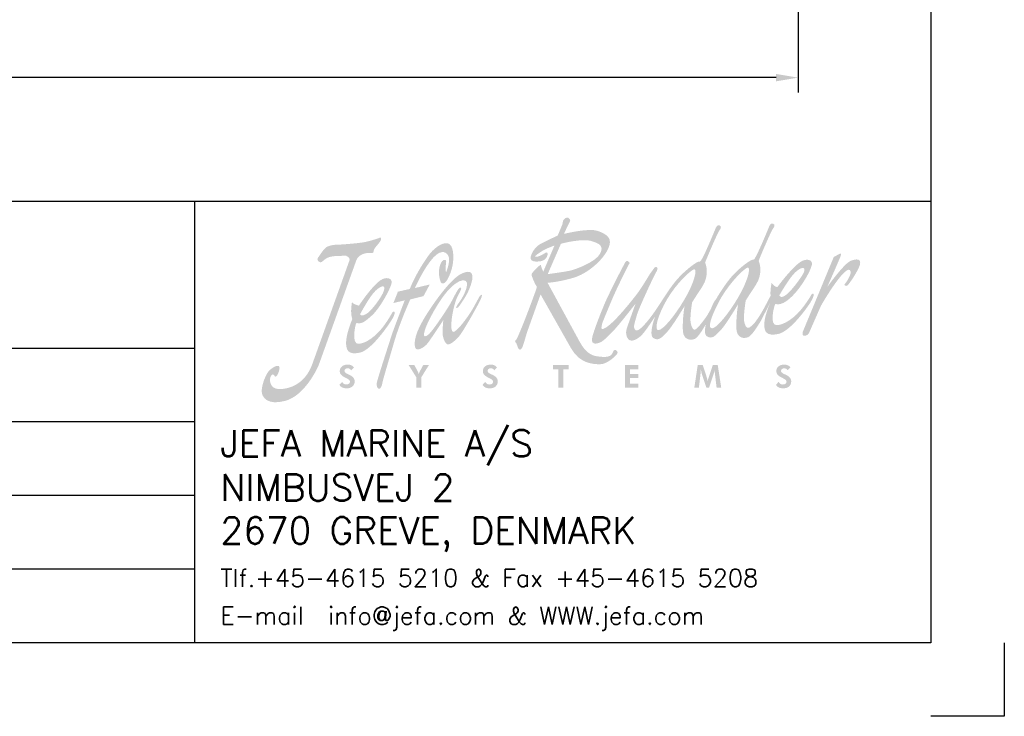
# Model space of a CAD drawing. Extents: x -2710 to 404, y -788 to 1362.
# Tile 3 of 5: x -279 to 390, y -788 to -315. Entities that reach past the tile are written whole.
import ezdxf

# ---------------------------------------------------------------- set-up
doc = ezdxf.new("R2010")
doc.units = 0
doc.header["$LTSCALE"] = 1.5
doc.header["$PDMODE"] = 2
doc.header["$PDSIZE"] = 5
doc.layers.get('0').update_dxf_attribs({"linetype": 'CONTINUOUS'})
doc.layers.get('DEFPOINTS').update_dxf_attribs({"linetype": 'CONTINUOUS'})
doc.layers.add('DIMS', color=7, linetype='CONTINUOUS', lineweight=15)
doc.layers.add('RAMME', color=7, linetype='CONTINUOUS')
doc.styles.add('ROMANS', font='romans')
doc.dimstyles.new('Text 20', dxfattribs={"dimtxt": 20, "dimasz": 15, "dimexe": 10, "dimexo": 0, "dimgap": 0, "dimtad": 0, "dimdsep": 46, "dimtxsty": 'ROMANS', "dimcen": 10, "dimazin": 2, "dimtfac": 0.65, "dimtofl": 0, "dimtmove": 0, "dimatfit": 0, "dimfxl": 0, "dimtolj": 1, "dimarcsym": 0})

# ---------------------------------------------------------------- blocks, each defined once
blk = doc.blocks.new('jefa rudder logo')
at = {"linetype": 'Continuous', "lineweight": 0}
h = blk.add_hatch(color=182, dxfattribs=at)
edge = h.paths.add_edge_path(flags=16)
edge.add_spline(control_points=[(28.946, 61.153), (29.136, 61.166), (28.946, 60.378), (28.384, 59.431), (28.384, 59.431), (27.823, 58.483), (27.165, 57.709), (26.919, 57.709), (26.919, 57.709), (26.675, 57.709), (26.858, 58.522), (27.417, 59.469), (27.417, 59.469), (27.978, 60.416), (28.791, 61.14), (28.946, 61.153)], knot_values=[0, 0, 0, 0, 0.25, 0.25, 0.25, 0.25, 0.5, 0.5, 0.5, 0.5, 0.75, 0.75, 0.75, 0.75, 1, 1, 1, 1], degree=3, periodic=0)
edge = h.paths.add_edge_path(flags=16)
edge.add_spline(control_points=[(29.952, 57.81), (30.196, 57.81), (30.853, 58.583), (31.415, 59.53), (31.415, 59.53), (31.976, 60.48), (32.167, 61.265), (31.976, 61.252), (31.976, 61.252), (31.821, 61.242), (31.034, 60.498), (30.472, 59.55), (30.472, 59.55), (30.323, 59.296), (29.533, 57.81), (29.952, 57.81)], knot_values=[0, 0, 0, 0, 0.25, 0.25, 0.25, 0.25, 0.5, 0.5, 0.5, 0.5, 0.75, 0.75, 0.75, 0.75, 1, 1, 1, 1], degree=3, periodic=0)
edge = h.paths.add_edge_path()
edge.add_spline(control_points=[(30.173, 59.439), (30.188, 59.472), (30.213, 59.515), (30.241, 59.563), (30.241, 59.563), (30.254, 59.588), (30.262, 59.604), (30.262, 59.604), (30.262, 59.604), (30.262, 59.604), (30.264, 59.604), (30.264, 59.604), (30.264, 59.604), (30.467, 59.947), (30.881, 60.561), (31.186, 60.876), (31.186, 60.876), (31.549, 61.255), (32.212, 61.78), (32.296, 61.689), (32.296, 61.689), (32.38, 61.595), (33.18, 63.561), (33.18, 63.561), (33.18, 63.561), (33.18, 63.561), (33.264, 63.812), (33.404, 63.746), (33.404, 63.746), (33.543, 63.68), (33.49, 63.569), (33.386, 63.429), (33.386, 63.429), (33.284, 63.292), (32.578, 61.638), (32.593, 61.623), (32.593, 61.623), (32.609, 61.608), (32.893, 60.96), (32.418, 60.244), (32.418, 60.244), (31.943, 59.527), (31.859, 59.378), (31.859, 59.378), (31.859, 59.378), (31.859, 59.378), (31.722, 58.514), (31.77, 58.227), (31.77, 58.227), (31.816, 57.955), (31.913, 57.78), (32.055, 57.849), (32.055, 57.849), (32.484, 58.059), (33.035, 59.223), (33.266, 59.654), (33.266, 59.654), (33.244, 59.898), (33.279, 60.124), (33.325, 60.389), (33.325, 60.389), (33.409, 60.272), (33.48, 60.185), (33.647, 60.14), (33.647, 60.14), (33.983, 60.607), (34.623, 61.364), (34.968, 61.58), (34.968, 61.58), (35.311, 61.793), (35.664, 61.704), (35.603, 61.41), (35.603, 61.41), (35.491, 60.848), (34.303, 58.946), (33.533, 59.19), (33.533, 59.19), (33.454, 59.047), (33.193, 57.983), (33.609, 57.991), (33.609, 57.991), (34.023, 57.996), (34.646, 58.39), (35.141, 59.058), (35.141, 59.058), (35.636, 59.728), (35.555, 59.766), (35.662, 59.774), (35.662, 59.774), (35.768, 59.779), (35.697, 59.568), (35.524, 59.281), (35.524, 59.281), (35.354, 59.002), (34.366, 57.602), (33.67, 57.485), (33.67, 57.485), (33.005, 57.358), (32.921, 57.655), (32.911, 57.986), (32.911, 57.986), (32.903, 58.288), (33.025, 58.743), (33.244, 59.263), (33.244, 59.263), (33.244, 59.263), (32.756, 58.306), (32.756, 58.306), (32.756, 58.306), (32.756, 58.306), (32.25, 57.401), (31.999, 57.31), (31.999, 57.31), (31.745, 57.216), (31.471, 57.272), (31.364, 57.589), (31.364, 57.589), (31.26, 57.904), (31.405, 59.256), (31.458, 59.22), (31.458, 59.22), (31.458, 59.22), (30.711, 57.97), (30.432, 57.691), (30.432, 57.691), (30.152, 57.412), (29.969, 57.16), (29.66, 57.366), (29.66, 57.366), (29.527, 57.452), (29.535, 57.724), (29.606, 58.047), (29.606, 58.047), (29.456, 57.782), (29.152, 57.277), (28.966, 57.208), (28.966, 57.208), (28.715, 57.117), (28.438, 57.173), (28.334, 57.488), (28.334, 57.488), (28.23, 57.803), (28.372, 59.154), (28.428, 59.118), (28.428, 59.118), (28.428, 59.118), (27.681, 57.871), (27.402, 57.592), (27.402, 57.592), (27.122, 57.313), (26.939, 57.061), (26.629, 57.264), (26.629, 57.264), (26.426, 57.396), (26.551, 57.965), (26.728, 58.476), (26.728, 58.476), (26.518, 58.151), (26.104, 57.531), (25.913, 57.368), (25.913, 57.368), (25.651, 57.147), (25.458, 57.089), (25.321, 57.13), (25.321, 57.13), (25.161, 57.175), (25.029, 57.483), (25.121, 57.772), (25.121, 57.772), (25.212, 58.064), (25.624, 59.207), (25.624, 59.207), (25.624, 59.207), (25.624, 59.207), (24.729, 58.052), (24.417, 57.721), (24.417, 57.721), (24.107, 57.389), (23.815, 57.109), (23.655, 57.028), (23.655, 57.028), (23.495, 56.947), (23.101, 56.838), (23.162, 57.229), (23.162, 57.229), (23.223, 57.62), (23.713, 58.824), (23.906, 59.276), (23.906, 59.276), (24.1, 59.731), (24.834, 61.173), (24.94, 61.359), (24.94, 61.359), (25.029, 61.519), (25.113, 61.793), (25.291, 61.514), (25.291, 61.514), (25.291, 61.514), (24.628, 60.241), (24.267, 59.378), (24.267, 59.378), (23.906, 58.514), (23.754, 58.163), (23.724, 58.021), (23.724, 58.021), (23.696, 57.882), (23.665, 57.752), (23.764, 57.772), (23.764, 57.772), (24.239, 57.866), (25.448, 59.421), (25.773, 59.845), (25.773, 59.845), (26.055, 60.239), (26.421, 60.876), (26.477, 60.945), (26.477, 60.945), (26.607, 61.105), (26.726, 61.356), (26.827, 61.275), (26.827, 61.275), (26.927, 61.196), (26.838, 61.074), (26.746, 60.914), (26.746, 60.914), (26.657, 60.754), (25.809, 58.961), (25.692, 58.534), (25.692, 58.534), (25.583, 58.133), (25.512, 57.963), (25.552, 57.831), (25.552, 57.831), (25.593, 57.701), (25.682, 57.561), (26.035, 57.922), (26.035, 57.922), (26.883, 58.793), (27.335, 59.926), (28.156, 60.777), (28.156, 60.777), (28.519, 61.153), (29.182, 61.679), (29.266, 61.587), (29.266, 61.587), (29.35, 61.496), (30.15, 63.459), (30.15, 63.459), (30.15, 63.459), (30.15, 63.459), (30.234, 63.711), (30.373, 63.647), (30.373, 63.647), (30.513, 63.581), (30.457, 63.47), (30.356, 63.33), (30.356, 63.33), (30.251, 63.19), (29.548, 61.537), (29.563, 61.521), (29.563, 61.521), (29.578, 61.506), (29.863, 60.861), (29.385, 60.145), (29.385, 60.145), (28.91, 59.426), (28.826, 59.276), (28.826, 59.276), (28.826, 59.276), (28.826, 59.276), (28.687, 58.407), (28.745, 58.123), (28.745, 58.123), (28.801, 57.843), (28.892, 57.683), (29.022, 57.749), (29.022, 57.749), (29.154, 57.815), (29.591, 58.392), (29.713, 58.598), (29.713, 58.598), (29.748, 58.659), (29.812, 58.773), (29.886, 58.905), (29.886, 58.905), (30.015, 59.225), (30.145, 59.461), (30.173, 59.439)], knot_values=[0, 0, 0, 0, 0.013889, 0.013889, 0.013889, 0.013889, 0.027778, 0.027778, 0.027778, 0.027778, 0.041667, 0.041667, 0.041667, 0.041667, 0.055556, 0.055556, 0.055556, 0.055556, 0.069444, 0.069444, 0.069444, 0.069444, 0.083333, 0.083333, 0.083333, 0.083333, 0.097222, 0.097222, 0.097222, 0.097222, 0.111111, 0.111111, 0.111111, 0.111111, 0.125, 0.125, 0.125, 0.125, 0.138889, 0.138889, 0.138889, 0.138889, 0.152778, 0.152778, 0.152778, 0.152778, 0.166667, 0.166667, 0.166667, 0.166667, 0.180556, 0.180556, 0.180556, 0.180556, 0.194444, 0.194444, 0.194444, 0.194444, 0.208333, 0.208333, 0.208333, 0.208333, 0.222222, 0.222222, 0.222222, 0.222222, 0.236111, 0.236111, 0.236111, 0.236111, 0.25, 0.25, 0.25, 0.25, 0.263889, 0.263889, 0.263889, 0.263889, 0.277778, 0.277778, 0.277778, 0.277778, 0.291667, 0.291667, 0.291667, 0.291667, 0.305556, 0.305556, 0.305556, 0.305556, 0.319444, 0.319444, 0.319444, 0.319444, 0.333333, 0.333333, 0.333333, 0.333333, 0.347222, 0.347222, 0.347222, 0.347222, 0.361111, 0.361111, 0.361111, 0.361111, 0.375, 0.375, 0.375, 0.375, 0.388889, 0.388889, 0.388889, 0.388889, 0.402778, 0.402778, 0.402778, 0.402778, 0.416667, 0.416667, 0.416667, 0.416667, 0.430556, 0.430556, 0.430556, 0.430556, 0.444444, 0.444444, 0.444444, 0.444444, 0.458333, 0.458333, 0.458333, 0.458333, 0.472222, 0.472222, 0.472222, 0.472222, 0.486111, 0.486111, 0.486111, 0.486111, 0.5, 0.5, 0.5, 0.5, 0.513889, 0.513889, 0.513889, 0.513889, 0.527778, 0.527778, 0.527778, 0.527778, 0.541667, 0.541667, 0.541667, 0.541667, 0.555556, 0.555556, 0.555556, 0.555556, 0.569444, 0.569444, 0.569444, 0.569444, 0.583333, 0.583333, 0.583333, 0.583333, 0.597222, 0.597222, 0.597222, 0.597222, 0.611111, 0.611111, 0.611111, 0.611111, 0.625, 0.625, 0.625, 0.625, 0.638889, 0.638889, 0.638889, 0.638889, 0.652778, 0.652778, 0.652778, 0.652778, 0.666667, 0.666667, 0.666667, 0.666667, 0.680556, 0.680556, 0.680556, 0.680556, 0.694444, 0.694444, 0.694444, 0.694444, 0.708333, 0.708333, 0.708333, 0.708333, 0.722222, 0.722222, 0.722222, 0.722222, 0.736111, 0.736111, 0.736111, 0.736111, 0.75, 0.75, 0.75, 0.75, 0.763889, 0.763889, 0.763889, 0.763889, 0.777778, 0.777778, 0.777778, 0.777778, 0.791667, 0.791667, 0.791667, 0.791667, 0.805556, 0.805556, 0.805556, 0.805556, 0.819444, 0.819444, 0.819444, 0.819444, 0.833333, 0.833333, 0.833333, 0.833333, 0.847222, 0.847222, 0.847222, 0.847222, 0.861111, 0.861111, 0.861111, 0.861111, 0.875, 0.875, 0.875, 0.875, 0.888889, 0.888889, 0.888889, 0.888889, 0.902778, 0.902778, 0.902778, 0.902778, 0.916667, 0.916667, 0.916667, 0.916667, 0.930556, 0.930556, 0.930556, 0.930556, 0.944444, 0.944444, 0.944444, 0.944444, 0.958333, 0.958333, 0.958333, 0.958333, 0.972222, 0.972222, 0.972222, 0.972222, 0.986111, 0.986111, 0.986111, 0.986111, 1, 1, 1, 1], degree=3, periodic=0)
edge = h.paths.add_edge_path(flags=16)
edge.add_spline(control_points=[(33.762, 59.68), (33.762, 59.68), (34.341, 60.698), (34.681, 60.998), (34.681, 60.998), (35.022, 61.295), (35.265, 61.331), (35.159, 60.998), (35.159, 60.998), (35.103, 60.825), (33.983, 59.182), (33.762, 59.68)], knot_values=[0, 0, 0, 0, 0.333333, 0.333333, 0.333333, 0.333333, 0.666667, 0.666667, 0.666667, 0.666667, 1, 1, 1, 1], degree=3, periodic=0)
edge = h.paths.add_edge_path()
edge.add_spline(control_points=[(21.222, 63.066), (21.222, 63.066), (21.486, 63.701), (21.486, 63.701), (21.486, 63.701), (21.486, 63.701), (21.501, 63.853), (21.544, 63.937), (21.544, 63.937), (21.587, 64.021), (21.74, 64.115), (21.798, 64.082), (21.798, 64.082), (21.857, 64.046), (21.984, 63.962), (21.9, 63.828), (21.9, 63.828), (21.816, 63.693), (21.577, 63.16), (21.577, 63.16), (21.577, 63.16), (21.577, 63.16), (22.982, 63.513), (23.49, 63.327), (23.49, 63.327), (23.998, 63.142), (24.371, 62.921), (24.067, 62.296), (24.067, 62.296), (23.762, 61.669), (22.931, 60.907), (22.078, 60.663), (22.078, 60.663), (21.222, 60.416), (20.648, 60.391), (20.648, 60.391), (20.648, 60.391), (20.648, 60.391), (22.459, 57.059), (22.459, 57.059), (22.459, 57.059), (22.865, 56.309), (23.259, 56.251), (23.51, 56.22), (23.51, 56.22), (23.785, 56.187), (24.107, 56.154), (24.262, 56.319), (24.262, 56.319), (24.361, 56.426), (24.364, 56.581), (24.448, 56.591), (24.448, 56.591), (24.531, 56.599), (24.684, 56.472), (24.575, 56.345), (24.575, 56.345), (24.465, 56.218), (24.016, 55.778), (23.627, 55.778), (23.627, 55.778), (23.236, 55.778), (22.469, 55.809), (21.984, 56.667), (21.984, 56.667), (21.984, 56.667), (20.251, 59.731), (20.251, 59.731), (20.251, 59.731), (20.251, 59.731), (19.479, 57.572), (19.479, 57.572), (19.479, 57.572), (19.479, 57.572), (19.319, 57.013), (19.258, 56.835), (19.258, 56.835), (19.2, 56.657), (19.116, 56.573), (19.04, 56.617), (19.04, 56.617), (18.964, 56.657), (18.92, 56.911), (18.87, 56.972), (18.87, 56.972), (18.819, 57.031), (18.766, 57.13), (18.862, 57.158), (18.862, 57.158), (18.959, 57.186), (20.076, 60.14), (20.041, 60.168), (20.041, 60.168), (19.98, 60.213), (19.7, 60.836), (19.741, 60.891), (19.741, 60.891), (19.893, 61.095), (20.061, 61.278), (20.259, 61.415), (20.259, 61.415), (20.295, 61.283), (20.343, 61.151), (20.401, 61.018), (20.401, 61.018), (20.401, 61.018), (21.036, 62.499), (21.036, 62.499), (21.036, 62.499), (21.036, 62.499), (20.521, 62.311), (20.361, 62.202), (20.361, 62.202), (20.198, 62.093), (19.929, 61.93), (19.944, 61.879), (19.944, 61.879), (19.962, 61.829), (20.208, 61.897), (20.35, 61.981), (20.35, 61.981), (20.495, 62.067), (20.63, 62.177), (20.648, 62.057), (20.648, 62.057), (20.663, 61.94), (20.579, 61.661), (20.249, 61.61), (20.249, 61.61), (19.919, 61.559), (19.733, 61.6), (19.69, 61.745), (19.69, 61.745), (19.649, 61.89), (19.853, 62.372), (20.223, 62.575), (20.223, 62.575), (20.597, 62.779), (21.222, 63.066), (21.222, 63.066)], knot_values=[0, 0, 0, 0, 0.028571, 0.028571, 0.028571, 0.028571, 0.057143, 0.057143, 0.057143, 0.057143, 0.085714, 0.085714, 0.085714, 0.085714, 0.114286, 0.114286, 0.114286, 0.114286, 0.142857, 0.142857, 0.142857, 0.142857, 0.171429, 0.171429, 0.171429, 0.171429, 0.2, 0.2, 0.2, 0.2, 0.228571, 0.228571, 0.228571, 0.228571, 0.257143, 0.257143, 0.257143, 0.257143, 0.285714, 0.285714, 0.285714, 0.285714, 0.314286, 0.314286, 0.314286, 0.314286, 0.342857, 0.342857, 0.342857, 0.342857, 0.371429, 0.371429, 0.371429, 0.371429, 0.4, 0.4, 0.4, 0.4, 0.428571, 0.428571, 0.428571, 0.428571, 0.457143, 0.457143, 0.457143, 0.457143, 0.485714, 0.485714, 0.485714, 0.485714, 0.514286, 0.514286, 0.514286, 0.514286, 0.542857, 0.542857, 0.542857, 0.542857, 0.571429, 0.571429, 0.571429, 0.571429, 0.6, 0.6, 0.6, 0.6, 0.628571, 0.628571, 0.628571, 0.628571, 0.657143, 0.657143, 0.657143, 0.657143, 0.685714, 0.685714, 0.685714, 0.685714, 0.714286, 0.714286, 0.714286, 0.714286, 0.742857, 0.742857, 0.742857, 0.742857, 0.771429, 0.771429, 0.771429, 0.771429, 0.8, 0.8, 0.8, 0.8, 0.828571, 0.828571, 0.828571, 0.828571, 0.857143, 0.857143, 0.857143, 0.857143, 0.885714, 0.885714, 0.885714, 0.885714, 0.914286, 0.914286, 0.914286, 0.914286, 0.942857, 0.942857, 0.942857, 0.942857, 0.971429, 0.971429, 0.971429, 0.971429, 1, 1, 1, 1], degree=3, periodic=0)
edge = h.paths.add_edge_path(flags=16)
edge.add_spline(control_points=[(20.655, 60.881), (20.655, 60.881), (21.399, 62.591), (21.399, 62.591), (21.399, 62.591), (21.412, 62.621), (22.629, 62.911), (23.109, 62.761), (23.109, 62.761), (23.592, 62.611), (23.856, 62.474), (23.609, 62.024), (23.609, 62.024), (23.363, 61.575), (22.263, 61.153), (21.918, 61.077), (21.918, 61.077), (21.57, 61.001), (20.655, 60.881), (20.655, 60.881)], knot_values=[0, 0, 0, 0, 0.2, 0.2, 0.2, 0.2, 0.4, 0.4, 0.4, 0.4, 0.6, 0.6, 0.6, 0.6, 0.8, 0.8, 0.8, 0.8, 1, 1, 1, 1], degree=3, periodic=0)
edge = h.paths.add_edge_path()
edge.add_spline(control_points=[(35.1, 57.64), (35.1, 57.64), (36.843, 61.852), (36.843, 61.852), (36.843, 61.852), (36.843, 61.852), (37.153, 62.019), (37.153, 62.019), (37.153, 62.019), (37.153, 62.019), (37.29, 62.103), (37.249, 61.956), (37.249, 61.956), (37.211, 61.808), (36.477, 60.162), (36.477, 60.162), (36.477, 60.162), (36.477, 60.162), (37.437, 61.491), (37.785, 61.628), (37.785, 61.628), (38.156, 61.77), (38.402, 61.752), (38.324, 61.42), (38.324, 61.42), (38.245, 61.09), (37.689, 60.274), (37.602, 60.228), (37.602, 60.228), (37.513, 60.18), (37.442, 60.279), (37.442, 60.279), (37.442, 60.279), (37.442, 60.279), (37.63, 60.533), (37.683, 60.645), (37.683, 60.645), (37.734, 60.754), (37.823, 60.937), (37.8, 61.023), (37.8, 61.023), (37.628, 61.666), (36.165, 59.2), (36.111, 59.07), (36.111, 59.07), (36.111, 59.07), (35.438, 57.539), (35.438, 57.539), (35.438, 57.539), (35.375, 57.396), (35.174, 57.374), (35.115, 57.404), (35.115, 57.404), (35.057, 57.434), (35.07, 57.569), (35.1, 57.64)], knot_values=[0, 0, 0, 0, 0.071429, 0.071429, 0.071429, 0.071429, 0.142857, 0.142857, 0.142857, 0.142857, 0.214286, 0.214286, 0.214286, 0.214286, 0.285714, 0.285714, 0.285714, 0.285714, 0.357143, 0.357143, 0.357143, 0.357143, 0.428571, 0.428571, 0.428571, 0.428571, 0.5, 0.5, 0.5, 0.5, 0.571429, 0.571429, 0.571429, 0.571429, 0.642857, 0.642857, 0.642857, 0.642857, 0.714286, 0.714286, 0.714286, 0.714286, 0.785714, 0.785714, 0.785714, 0.785714, 0.857143, 0.857143, 0.857143, 0.857143, 0.928571, 0.928571, 0.928571, 0.928571, 1, 1, 1, 1], degree=3, periodic=0)
edge = h.paths.add_edge_path()
edge.add_spline(control_points=[(15.657, 59.299), (15.954, 59.7), (16.322, 60.526), (15.895, 60.531), (15.895, 60.531), (15.682, 60.536), (15.146, 60.315), (14.435, 59.162), (14.435, 59.162), (13.726, 58.009), (13.688, 57.638), (13.655, 57.508), (13.655, 57.508), (13.622, 57.376), (13.696, 57.257), (13.94, 57.49), (13.94, 57.49), (14.186, 57.721), (14.867, 58.755), (15.083, 59.106), (15.083, 59.106), (15.334, 59.52), (15.624, 60.236), (15.745, 60.117), (15.745, 60.117), (15.801, 60.063), (15.702, 59.893), (15.56, 59.627), (15.56, 59.627), (15.281, 59.103), (15.006, 57.401), (15.385, 57.63), (15.385, 57.63), (15.692, 57.818), (16.261, 58.638), (16.469, 59.017), (16.469, 59.017), (16.678, 59.398), (16.784, 59.599), (16.784, 59.599), (16.784, 59.599), (16.784, 59.599), (17.008, 59.875), (16.906, 59.568), (16.906, 59.568), (16.802, 59.263), (15.86, 57.61), (15.636, 57.356), (15.636, 57.356), (15.413, 57.104), (15.128, 56.871), (14.986, 56.901), (14.986, 56.901), (14.844, 56.932), (14.686, 57.338), (14.702, 57.633), (14.702, 57.633), (14.717, 57.925), (14.745, 58.275), (14.745, 58.275), (14.745, 58.275), (14.745, 58.275), (14.186, 57.419), (13.914, 57.036), (13.914, 57.036), (13.64, 56.65), (13.218, 56.497), (13.155, 56.726), (13.155, 56.726), (13.091, 56.954), (13.071, 57.498), (13.879, 58.727), (13.879, 58.727), (14.686, 59.959), (15.347, 60.698), (15.766, 60.899), (15.766, 60.899), (16.187, 61.102), (16.355, 61.013), (16.393, 60.782), (16.393, 60.782), (16.431, 60.549), (16.228, 59.949), (15.936, 59.499), (15.936, 59.499), (15.644, 59.05), (15.578, 58.971), (15.502, 58.958), (15.502, 58.958), (15.392, 58.946), (15.596, 59.215), (15.657, 59.299)], knot_values=[0, 0, 0, 0, 0.043478, 0.043478, 0.043478, 0.043478, 0.086957, 0.086957, 0.086957, 0.086957, 0.130435, 0.130435, 0.130435, 0.130435, 0.173913, 0.173913, 0.173913, 0.173913, 0.217391, 0.217391, 0.217391, 0.217391, 0.26087, 0.26087, 0.26087, 0.26087, 0.304348, 0.304348, 0.304348, 0.304348, 0.347826, 0.347826, 0.347826, 0.347826, 0.391304, 0.391304, 0.391304, 0.391304, 0.434783, 0.434783, 0.434783, 0.434783, 0.478261, 0.478261, 0.478261, 0.478261, 0.521739, 0.521739, 0.521739, 0.521739, 0.565217, 0.565217, 0.565217, 0.565217, 0.608696, 0.608696, 0.608696, 0.608696, 0.652174, 0.652174, 0.652174, 0.652174, 0.695652, 0.695652, 0.695652, 0.695652, 0.73913, 0.73913, 0.73913, 0.73913, 0.782609, 0.782609, 0.782609, 0.782609, 0.826087, 0.826087, 0.826087, 0.826087, 0.869565, 0.869565, 0.869565, 0.869565, 0.913043, 0.913043, 0.913043, 0.913043, 0.956522, 0.956522, 0.956522, 0.956522, 1, 1, 1, 1], degree=3, periodic=0)
edge = h.paths.add_edge_path()
edge.add_spline(control_points=[(12.847, 60.041), (13.198, 60.897), (13.703, 61.671), (13.995, 62.045), (13.995, 62.045), (14.29, 62.415), (14.808, 62.768), (15.09, 62.586), (15.09, 62.586), (15.372, 62.403), (15.385, 61.544), (15.151, 60.945), (15.151, 60.945), (14.915, 60.343), (14.803, 60.371), (14.689, 60.35), (14.689, 60.35), (14.575, 60.33), (14.47, 60.848), (14.503, 61.102), (14.503, 61.102), (14.539, 61.359), (14.613, 61.628), (14.783, 61.686), (14.783, 61.686), (14.953, 61.745), (14.915, 61.557), (14.884, 61.356), (14.884, 61.356), (14.856, 61.156), (14.9, 60.978), (14.9, 60.978), (14.9, 60.978), (14.9, 60.978), (15.133, 61.521), (15.062, 61.821), (15.062, 61.821), (14.989, 62.118), (14.658, 62.334), (14.191, 61.826), (14.191, 61.826), (13.726, 61.318), (13.368, 60.564), (13.129, 60.091), (13.129, 60.091), (13.129, 60.091), (13.983, 60.295), (13.983, 60.295), (13.983, 60.295), (13.983, 60.295), (13.625, 59.637), (13.625, 59.637), (13.625, 59.637), (13.625, 59.637), (12.875, 59.446), (12.875, 59.446), (12.875, 59.446), (12.875, 59.446), (12.273, 58.115), (11.956, 57.008), (11.956, 57.008), (11.636, 55.9), (11.321, 54.884), (11.303, 54.737), (11.303, 54.737), (11.285, 54.592), (11.201, 54.364), (11.11, 54.384), (11.11, 54.384), (11.019, 54.404), (10.96, 54.526), (10.98, 54.714), (10.98, 54.714), (11.003, 54.902), (11.73, 57.117), (11.808, 57.381), (11.808, 57.381), (11.887, 57.643), (12.563, 59.395), (12.563, 59.395), (12.563, 59.395), (12.563, 59.395), (11.923, 59.245), (11.923, 59.245), (11.923, 59.245), (11.923, 59.245), (12.177, 59.888), (12.177, 59.888), (12.177, 59.888), (12.177, 59.888), (12.847, 60.041), (12.847, 60.041)], knot_values=[0, 0, 0, 0, 0.043478, 0.043478, 0.043478, 0.043478, 0.086957, 0.086957, 0.086957, 0.086957, 0.130435, 0.130435, 0.130435, 0.130435, 0.173913, 0.173913, 0.173913, 0.173913, 0.217391, 0.217391, 0.217391, 0.217391, 0.26087, 0.26087, 0.26087, 0.26087, 0.304348, 0.304348, 0.304348, 0.304348, 0.347826, 0.347826, 0.347826, 0.347826, 0.391304, 0.391304, 0.391304, 0.391304, 0.434783, 0.434783, 0.434783, 0.434783, 0.478261, 0.478261, 0.478261, 0.478261, 0.521739, 0.521739, 0.521739, 0.521739, 0.565217, 0.565217, 0.565217, 0.565217, 0.608696, 0.608696, 0.608696, 0.608696, 0.652174, 0.652174, 0.652174, 0.652174, 0.695652, 0.695652, 0.695652, 0.695652, 0.73913, 0.73913, 0.73913, 0.73913, 0.782609, 0.782609, 0.782609, 0.782609, 0.826087, 0.826087, 0.826087, 0.826087, 0.869565, 0.869565, 0.869565, 0.869565, 0.913043, 0.913043, 0.913043, 0.913043, 0.956522, 0.956522, 0.956522, 0.956522, 1, 1, 1, 1], degree=3, periodic=0)
edge = h.paths.add_edge_path()
edge.add_spline(control_points=[(9.576, 59.296), (9.662, 59.185), (9.799, 59.139), (9.97, 59.098), (9.97, 59.098), (10.287, 59.573), (10.841, 60.302), (11.179, 60.526), (11.179, 60.526), (11.514, 60.749), (11.869, 60.67), (11.821, 60.376), (11.821, 60.376), (11.773, 60.084), (11.123, 58.844), (10.597, 58.44), (10.597, 58.44), (10.351, 58.25), (10.157, 58.026), (9.827, 58.118), (9.827, 58.118), (9.754, 57.975), (9.533, 56.916), (9.947, 56.934), (9.947, 56.934), (10.361, 56.954), (10.97, 57.361), (11.443, 58.039), (11.443, 58.039), (11.913, 58.715), (11.831, 58.75), (11.938, 58.76), (11.938, 58.76), (12.045, 58.771), (11.994, 58.55), (11.816, 58.27), (11.816, 58.27), (11.638, 57.988), (10.688, 56.581), (10.025, 56.436), (10.025, 56.436), (9.362, 56.291), (9.268, 56.584), (9.248, 56.909), (9.248, 56.909), (9.225, 57.236), (9.357, 57.749), (9.594, 58.334), (9.594, 58.334), (9.497, 58.671), (9.528, 58.951), (9.576, 59.296)], knot_values=[0, 0, 0, 0, 0.076923, 0.076923, 0.076923, 0.076923, 0.153846, 0.153846, 0.153846, 0.153846, 0.230769, 0.230769, 0.230769, 0.230769, 0.307692, 0.307692, 0.307692, 0.307692, 0.384615, 0.384615, 0.384615, 0.384615, 0.461538, 0.461538, 0.461538, 0.461538, 0.538462, 0.538462, 0.538462, 0.538462, 0.615385, 0.615385, 0.615385, 0.615385, 0.692308, 0.692308, 0.692308, 0.692308, 0.769231, 0.769231, 0.769231, 0.769231, 0.846154, 0.846154, 0.846154, 0.846154, 0.923077, 0.923077, 0.923077, 0.923077, 1, 1, 1, 1], degree=3, periodic=0)
edge = h.paths.add_edge_path(flags=16)
edge.add_spline(control_points=[(10.038, 58.611), (10.038, 58.611), (10.582, 59.637), (10.912, 59.941), (10.912, 59.941), (11.242, 60.249), (11.486, 60.289), (11.389, 59.957), (11.389, 59.957), (11.295, 59.624), (10.701, 58.837), (10.465, 58.679), (10.465, 58.679), (10.272, 58.55), (10.102, 58.476), (10.038, 58.611)], knot_values=[0, 0, 0, 0, 0.25, 0.25, 0.25, 0.25, 0.5, 0.5, 0.5, 0.5, 0.75, 0.75, 0.75, 0.75, 1, 1, 1, 1], degree=3, periodic=0)
edge = h.paths.add_edge_path()
edge.add_spline(control_points=[(9.215, 61.933), (8.862, 61.887), (8.435, 61.956), (8.128, 61.773), (8.128, 61.773), (7.968, 61.679), (7.892, 61.557), (7.808, 61.549), (7.808, 61.549), (7.727, 61.542), (7.564, 61.671), (7.645, 61.793), (7.645, 61.793), (7.729, 61.915), (7.971, 62.304), (8.133, 62.408), (8.133, 62.408), (8.298, 62.509), (8.532, 62.545), (8.735, 62.547), (8.735, 62.547), (8.938, 62.55), (10.025, 62.626), (10.391, 62.713), (10.391, 62.713), (10.757, 62.799), (11.097, 62.923), (11.097, 62.923), (11.097, 62.923), (11.097, 62.923), (11.234, 63.01), (11.232, 62.868), (11.232, 62.868), (11.229, 62.728), (10.869, 62.393), (10.825, 62.271), (10.825, 62.271), (10.782, 62.149), (10.841, 62.037), (10.617, 62.075), (10.617, 62.075), (10.394, 62.111), (9.944, 61.999), (9.83, 61.679), (9.83, 61.679), (9.83, 61.679), (7.714, 55.781), (7.714, 55.781), (7.714, 55.781), (7.597, 55.456), (6.871, 54.011), (5.832, 53.713), (5.832, 53.713), (4.793, 53.416), (4.465, 53.917), (4.468, 54.257), (4.468, 54.257), (4.473, 54.6), (4.691, 55.237), (4.93, 55.453), (4.93, 55.453), (5.171, 55.672), (5.504, 55.796), (5.479, 55.555), (5.479, 55.555), (5.456, 55.314), (5.291, 54.958), (5.202, 55.113), (5.202, 55.113), (5.11, 55.265), (5.034, 55.207), (4.971, 55.065), (4.971, 55.065), (4.907, 54.922), (4.902, 54.409), (5.408, 54.376), (5.408, 54.376), (5.916, 54.343), (6.901, 54.58), (7.333, 55.786), (7.333, 55.786), (7.333, 55.786), (9.444, 61.681), (9.444, 61.681), (9.444, 61.681), (9.497, 61.826), (9.215, 61.933), (9.215, 61.933)], knot_values=[0, 0, 0, 0, 0.045455, 0.045455, 0.045455, 0.045455, 0.090909, 0.090909, 0.090909, 0.090909, 0.136364, 0.136364, 0.136364, 0.136364, 0.181818, 0.181818, 0.181818, 0.181818, 0.227273, 0.227273, 0.227273, 0.227273, 0.272727, 0.272727, 0.272727, 0.272727, 0.318182, 0.318182, 0.318182, 0.318182, 0.363636, 0.363636, 0.363636, 0.363636, 0.409091, 0.409091, 0.409091, 0.409091, 0.454545, 0.454545, 0.454545, 0.454545, 0.5, 0.5, 0.5, 0.5, 0.545455, 0.545455, 0.545455, 0.545455, 0.590909, 0.590909, 0.590909, 0.590909, 0.636364, 0.636364, 0.636364, 0.636364, 0.681818, 0.681818, 0.681818, 0.681818, 0.727273, 0.727273, 0.727273, 0.727273, 0.772727, 0.772727, 0.772727, 0.772727, 0.818182, 0.818182, 0.818182, 0.818182, 0.863636, 0.863636, 0.863636, 0.863636, 0.909091, 0.909091, 0.909091, 0.909091, 0.954545, 0.954545, 0.954545, 0.954545, 1, 1, 1, 1], degree=3, periodic=0)
h = blk.add_hatch(color=8, dxfattribs=at)
edge = h.paths.add_edge_path()
edge.add_spline(control_points=[(33.574, 54.61), (33.574, 54.61), (33.726, 54.783), (33.726, 54.783), (33.726, 54.783), (33.746, 54.734), (33.777, 54.699), (33.82, 54.671), (33.82, 54.671), (33.861, 54.643), (33.909, 54.63), (33.962, 54.63), (33.962, 54.63), (34.026, 54.63), (34.077, 54.646), (34.115, 54.676), (34.115, 54.676), (34.153, 54.707), (34.171, 54.747), (34.171, 54.798), (34.171, 54.798), (34.171, 54.859), (34.11, 54.92), (33.985, 54.978), (33.985, 54.978), (33.945, 54.999), (33.914, 55.014), (33.889, 55.027), (33.889, 55.027), (33.777, 55.085), (33.701, 55.141), (33.658, 55.197), (33.658, 55.197), (33.614, 55.253), (33.592, 55.319), (33.592, 55.397), (33.592, 55.397), (33.592, 55.502), (33.635, 55.588), (33.718, 55.656), (33.718, 55.656), (33.802, 55.725), (33.909, 55.758), (34.044, 55.758), (34.044, 55.758), (34.12, 55.758), (34.188, 55.745), (34.244, 55.717), (34.244, 55.717), (34.3, 55.692), (34.351, 55.649), (34.392, 55.59), (34.392, 55.59), (34.392, 55.59), (34.232, 55.435), (34.232, 55.435), (34.232, 55.435), (34.211, 55.474), (34.186, 55.502), (34.155, 55.519), (34.155, 55.519), (34.122, 55.537), (34.084, 55.547), (34.039, 55.547), (34.039, 55.547), (33.985, 55.547), (33.942, 55.535), (33.909, 55.507), (33.909, 55.507), (33.876, 55.479), (33.858, 55.443), (33.858, 55.4), (33.858, 55.4), (33.858, 55.334), (33.924, 55.27), (34.056, 55.215), (34.056, 55.215), (34.082, 55.204), (34.102, 55.197), (34.117, 55.189), (34.117, 55.189), (34.224, 55.141), (34.305, 55.082), (34.359, 55.021), (34.359, 55.021), (34.409, 54.958), (34.435, 54.887), (34.435, 54.808), (34.435, 54.808), (34.435, 54.689), (34.394, 54.592), (34.313, 54.521), (34.313, 54.521), (34.232, 54.45), (34.12, 54.414), (33.983, 54.414), (33.983, 54.414), (33.884, 54.414), (33.8, 54.43), (33.731, 54.465), (33.731, 54.465), (33.66, 54.498), (33.609, 54.547), (33.574, 54.61)], knot_values=[0, 0, 0, 0, 0.038462, 0.038462, 0.038462, 0.038462, 0.076923, 0.076923, 0.076923, 0.076923, 0.115385, 0.115385, 0.115385, 0.115385, 0.153846, 0.153846, 0.153846, 0.153846, 0.192308, 0.192308, 0.192308, 0.192308, 0.230769, 0.230769, 0.230769, 0.230769, 0.269231, 0.269231, 0.269231, 0.269231, 0.307692, 0.307692, 0.307692, 0.307692, 0.346154, 0.346154, 0.346154, 0.346154, 0.384615, 0.384615, 0.384615, 0.384615, 0.423077, 0.423077, 0.423077, 0.423077, 0.461538, 0.461538, 0.461538, 0.461538, 0.5, 0.5, 0.5, 0.5, 0.538462, 0.538462, 0.538462, 0.538462, 0.576923, 0.576923, 0.576923, 0.576923, 0.615385, 0.615385, 0.615385, 0.615385, 0.653846, 0.653846, 0.653846, 0.653846, 0.692308, 0.692308, 0.692308, 0.692308, 0.730769, 0.730769, 0.730769, 0.730769, 0.769231, 0.769231, 0.769231, 0.769231, 0.807692, 0.807692, 0.807692, 0.807692, 0.846154, 0.846154, 0.846154, 0.846154, 0.884615, 0.884615, 0.884615, 0.884615, 0.923077, 0.923077, 0.923077, 0.923077, 0.961538, 0.961538, 0.961538, 0.961538, 1, 1, 1, 1], degree=3, periodic=0)
edge = h.paths.add_edge_path()
edge.add_spline(control_points=[(28.951, 54.447), (28.951, 54.447), (29.144, 55.728), (29.144, 55.728), (29.144, 55.728), (29.144, 55.728), (29.431, 55.728), (29.431, 55.728), (29.431, 55.728), (29.431, 55.728), (29.677, 54.973), (29.677, 54.973), (29.677, 54.973), (29.682, 54.958), (29.69, 54.935), (29.695, 54.905), (29.695, 54.905), (29.703, 54.874), (29.708, 54.839), (29.713, 54.8), (29.713, 54.8), (29.718, 54.841), (29.723, 54.877), (29.728, 54.907), (29.728, 54.907), (29.733, 54.938), (29.738, 54.961), (29.746, 54.976), (29.746, 54.976), (29.746, 54.976), (29.995, 55.728), (29.995, 55.728), (29.995, 55.728), (29.995, 55.728), (30.279, 55.728), (30.279, 55.728), (30.279, 55.728), (30.279, 55.728), (30.475, 54.447), (30.475, 54.447), (30.475, 54.447), (30.475, 54.447), (30.213, 54.447), (30.213, 54.447), (30.213, 54.447), (30.213, 54.447), (30.122, 55.22), (30.122, 55.22), (30.122, 55.22), (30.114, 55.275), (30.109, 55.321), (30.107, 55.349), (30.107, 55.349), (30.104, 55.377), (30.104, 55.405), (30.104, 55.43), (30.104, 55.43), (30.104, 55.443), (30.104, 55.453), (30.104, 55.461), (30.104, 55.461), (30.104, 55.466), (30.104, 55.474), (30.104, 55.479), (30.104, 55.479), (30.096, 55.428), (30.089, 55.385), (30.081, 55.349), (30.081, 55.349), (30.074, 55.311), (30.066, 55.286), (30.058, 55.265), (30.058, 55.265), (30.058, 55.265), (29.787, 54.447), (29.787, 54.447), (29.787, 54.447), (29.787, 54.447), (29.634, 54.447), (29.634, 54.447), (29.634, 54.447), (29.634, 54.447), (29.367, 55.265), (29.367, 55.265), (29.367, 55.265), (29.365, 55.273), (29.36, 55.296), (29.352, 55.329), (29.352, 55.329), (29.345, 55.364), (29.332, 55.413), (29.319, 55.479), (29.319, 55.479), (29.319, 55.479), (29.319, 55.441), (29.319, 55.441), (29.319, 55.441), (29.319, 55.382), (29.314, 55.309), (29.304, 55.222), (29.304, 55.222), (29.304, 55.222), (29.301, 55.22), (29.301, 55.22), (29.301, 55.22), (29.301, 55.22), (29.21, 54.447), (29.21, 54.447), (29.21, 54.447), (29.21, 54.447), (28.951, 54.447), (28.951, 54.447)], knot_values=[0, 0, 0, 0, 0.035714, 0.035714, 0.035714, 0.035714, 0.071429, 0.071429, 0.071429, 0.071429, 0.107143, 0.107143, 0.107143, 0.107143, 0.142857, 0.142857, 0.142857, 0.142857, 0.178571, 0.178571, 0.178571, 0.178571, 0.214286, 0.214286, 0.214286, 0.214286, 0.25, 0.25, 0.25, 0.25, 0.285714, 0.285714, 0.285714, 0.285714, 0.321429, 0.321429, 0.321429, 0.321429, 0.357143, 0.357143, 0.357143, 0.357143, 0.392857, 0.392857, 0.392857, 0.392857, 0.428571, 0.428571, 0.428571, 0.428571, 0.464286, 0.464286, 0.464286, 0.464286, 0.5, 0.5, 0.5, 0.5, 0.535714, 0.535714, 0.535714, 0.535714, 0.571429, 0.571429, 0.571429, 0.571429, 0.607143, 0.607143, 0.607143, 0.607143, 0.642857, 0.642857, 0.642857, 0.642857, 0.678571, 0.678571, 0.678571, 0.678571, 0.714286, 0.714286, 0.714286, 0.714286, 0.75, 0.75, 0.75, 0.75, 0.785714, 0.785714, 0.785714, 0.785714, 0.821429, 0.821429, 0.821429, 0.821429, 0.857143, 0.857143, 0.857143, 0.857143, 0.892857, 0.892857, 0.892857, 0.892857, 0.928571, 0.928571, 0.928571, 0.928571, 0.964286, 0.964286, 0.964286, 0.964286, 1, 1, 1, 1], degree=3, periodic=0)
edge = h.paths.add_edge_path()
edge.add_spline(control_points=[(25.034, 54.447), (25.034, 54.447), (25.034, 55.728), (25.034, 55.728), (25.034, 55.728), (25.034, 55.728), (25.786, 55.728), (25.786, 55.728), (25.786, 55.728), (25.786, 55.728), (25.786, 55.496), (25.786, 55.496), (25.786, 55.496), (25.786, 55.496), (25.306, 55.496), (25.306, 55.496), (25.306, 55.496), (25.306, 55.496), (25.306, 55.232), (25.306, 55.232), (25.306, 55.232), (25.306, 55.232), (25.786, 55.232), (25.786, 55.232), (25.786, 55.232), (25.786, 55.232), (25.786, 55.001), (25.786, 55.001), (25.786, 55.001), (25.786, 55.001), (25.306, 55.001), (25.306, 55.001), (25.306, 55.001), (25.306, 55.001), (25.306, 54.681), (25.306, 54.681), (25.306, 54.681), (25.306, 54.681), (25.786, 54.681), (25.786, 54.681), (25.786, 54.681), (25.786, 54.681), (25.786, 54.447), (25.786, 54.447), (25.786, 54.447), (25.786, 54.447), (25.034, 54.447), (25.034, 54.447)], knot_values=[0, 0, 0, 0, 0.083333, 0.083333, 0.083333, 0.083333, 0.166667, 0.166667, 0.166667, 0.166667, 0.25, 0.25, 0.25, 0.25, 0.333333, 0.333333, 0.333333, 0.333333, 0.416667, 0.416667, 0.416667, 0.416667, 0.5, 0.5, 0.5, 0.5, 0.583333, 0.583333, 0.583333, 0.583333, 0.666667, 0.666667, 0.666667, 0.666667, 0.75, 0.75, 0.75, 0.75, 0.833333, 0.833333, 0.833333, 0.833333, 0.916667, 0.916667, 0.916667, 0.916667, 1, 1, 1, 1], degree=3, periodic=0)
edge = h.paths.add_edge_path()
edge.add_spline(control_points=[(21.537, 55.496), (21.537, 55.496), (21.537, 54.447), (21.537, 54.447), (21.537, 54.447), (21.537, 54.447), (21.262, 54.447), (21.262, 54.447), (21.262, 54.447), (21.262, 54.447), (21.262, 55.496), (21.262, 55.496), (21.262, 55.496), (21.262, 55.496), (20.947, 55.496), (20.947, 55.496), (20.947, 55.496), (20.947, 55.496), (20.947, 55.728), (20.947, 55.728), (20.947, 55.728), (20.947, 55.728), (21.849, 55.728), (21.849, 55.728), (21.849, 55.728), (21.849, 55.728), (21.849, 55.496), (21.849, 55.496), (21.849, 55.496), (21.849, 55.496), (21.537, 55.496), (21.537, 55.496)], knot_values=[0, 0, 0, 0, 0.125, 0.125, 0.125, 0.125, 0.25, 0.25, 0.25, 0.25, 0.375, 0.375, 0.375, 0.375, 0.5, 0.5, 0.5, 0.5, 0.625, 0.625, 0.625, 0.625, 0.75, 0.75, 0.75, 0.75, 0.875, 0.875, 0.875, 0.875, 1, 1, 1, 1], degree=3, periodic=0)
edge = h.paths.add_edge_path()
edge.add_spline(control_points=[(16.967, 54.61), (16.967, 54.61), (17.12, 54.783), (17.12, 54.783), (17.12, 54.783), (17.14, 54.734), (17.17, 54.699), (17.214, 54.671), (17.214, 54.671), (17.254, 54.643), (17.302, 54.63), (17.356, 54.63), (17.356, 54.63), (17.419, 54.63), (17.47, 54.646), (17.508, 54.676), (17.508, 54.676), (17.546, 54.707), (17.564, 54.747), (17.564, 54.798), (17.564, 54.798), (17.564, 54.859), (17.503, 54.92), (17.379, 54.978), (17.379, 54.978), (17.338, 54.999), (17.305, 55.014), (17.282, 55.027), (17.282, 55.027), (17.17, 55.085), (17.092, 55.141), (17.051, 55.197), (17.051, 55.197), (17.008, 55.253), (16.985, 55.319), (16.985, 55.397), (16.985, 55.397), (16.985, 55.502), (17.028, 55.588), (17.109, 55.656), (17.109, 55.656), (17.193, 55.725), (17.302, 55.758), (17.437, 55.758), (17.437, 55.758), (17.513, 55.758), (17.582, 55.745), (17.638, 55.717), (17.638, 55.717), (17.694, 55.692), (17.742, 55.649), (17.785, 55.59), (17.785, 55.59), (17.785, 55.59), (17.625, 55.435), (17.625, 55.435), (17.625, 55.435), (17.605, 55.474), (17.579, 55.502), (17.549, 55.519), (17.549, 55.519), (17.516, 55.537), (17.478, 55.547), (17.432, 55.547), (17.432, 55.547), (17.379, 55.547), (17.335, 55.535), (17.302, 55.507), (17.302, 55.507), (17.269, 55.479), (17.252, 55.443), (17.252, 55.4), (17.252, 55.4), (17.252, 55.334), (17.318, 55.27), (17.45, 55.215), (17.45, 55.215), (17.475, 55.204), (17.496, 55.197), (17.511, 55.189), (17.511, 55.189), (17.617, 55.141), (17.699, 55.082), (17.752, 55.021), (17.752, 55.021), (17.803, 54.958), (17.828, 54.887), (17.828, 54.808), (17.828, 54.808), (17.828, 54.689), (17.788, 54.592), (17.706, 54.521), (17.706, 54.521), (17.625, 54.45), (17.513, 54.414), (17.376, 54.414), (17.376, 54.414), (17.277, 54.414), (17.193, 54.43), (17.125, 54.465), (17.125, 54.465), (17.054, 54.498), (17.003, 54.547), (16.967, 54.61)], knot_values=[0, 0, 0, 0, 0.038462, 0.038462, 0.038462, 0.038462, 0.076923, 0.076923, 0.076923, 0.076923, 0.115385, 0.115385, 0.115385, 0.115385, 0.153846, 0.153846, 0.153846, 0.153846, 0.192308, 0.192308, 0.192308, 0.192308, 0.230769, 0.230769, 0.230769, 0.230769, 0.269231, 0.269231, 0.269231, 0.269231, 0.307692, 0.307692, 0.307692, 0.307692, 0.346154, 0.346154, 0.346154, 0.346154, 0.384615, 0.384615, 0.384615, 0.384615, 0.423077, 0.423077, 0.423077, 0.423077, 0.461538, 0.461538, 0.461538, 0.461538, 0.5, 0.5, 0.5, 0.5, 0.538462, 0.538462, 0.538462, 0.538462, 0.576923, 0.576923, 0.576923, 0.576923, 0.615385, 0.615385, 0.615385, 0.615385, 0.653846, 0.653846, 0.653846, 0.653846, 0.692308, 0.692308, 0.692308, 0.692308, 0.730769, 0.730769, 0.730769, 0.730769, 0.769231, 0.769231, 0.769231, 0.769231, 0.807692, 0.807692, 0.807692, 0.807692, 0.846154, 0.846154, 0.846154, 0.846154, 0.884615, 0.884615, 0.884615, 0.884615, 0.923077, 0.923077, 0.923077, 0.923077, 0.961538, 0.961538, 0.961538, 0.961538, 1, 1, 1, 1], degree=3, periodic=0)
edge = h.paths.add_edge_path()
edge.add_spline(control_points=[(13.223, 54.447), (13.223, 54.447), (13.223, 55.032), (13.223, 55.032), (13.223, 55.032), (13.223, 55.032), (12.789, 55.728), (12.789, 55.728), (12.789, 55.728), (12.789, 55.728), (13.109, 55.728), (13.109, 55.728), (13.109, 55.728), (13.109, 55.728), (13.299, 55.377), (13.299, 55.377), (13.299, 55.377), (13.31, 55.359), (13.317, 55.336), (13.327, 55.311), (13.327, 55.311), (13.338, 55.283), (13.348, 55.253), (13.358, 55.217), (13.358, 55.217), (13.368, 55.248), (13.376, 55.275), (13.386, 55.301), (13.386, 55.301), (13.396, 55.329), (13.409, 55.354), (13.421, 55.38), (13.421, 55.38), (13.421, 55.38), (13.609, 55.728), (13.609, 55.728), (13.609, 55.728), (13.609, 55.728), (13.929, 55.728), (13.929, 55.728), (13.929, 55.728), (13.929, 55.728), (13.498, 55.032), (13.498, 55.032), (13.498, 55.032), (13.498, 55.032), (13.498, 54.447), (13.498, 54.447), (13.498, 54.447), (13.498, 54.447), (13.223, 54.447), (13.223, 54.447)], knot_values=[0, 0, 0, 0, 0.076923, 0.076923, 0.076923, 0.076923, 0.153846, 0.153846, 0.153846, 0.153846, 0.230769, 0.230769, 0.230769, 0.230769, 0.307692, 0.307692, 0.307692, 0.307692, 0.384615, 0.384615, 0.384615, 0.384615, 0.461538, 0.461538, 0.461538, 0.461538, 0.538462, 0.538462, 0.538462, 0.538462, 0.615385, 0.615385, 0.615385, 0.615385, 0.692308, 0.692308, 0.692308, 0.692308, 0.769231, 0.769231, 0.769231, 0.769231, 0.846154, 0.846154, 0.846154, 0.846154, 0.923077, 0.923077, 0.923077, 0.923077, 1, 1, 1, 1], degree=3, periodic=0)
edge = h.paths.add_edge_path()
edge.add_spline(control_points=[(8.87, 54.61), (8.87, 54.61), (9.022, 54.783), (9.022, 54.783), (9.022, 54.783), (9.04, 54.734), (9.073, 54.699), (9.114, 54.671), (9.114, 54.671), (9.157, 54.643), (9.205, 54.63), (9.258, 54.63), (9.258, 54.63), (9.322, 54.63), (9.373, 54.646), (9.411, 54.676), (9.411, 54.676), (9.446, 54.707), (9.467, 54.747), (9.467, 54.798), (9.467, 54.798), (9.467, 54.859), (9.403, 54.92), (9.279, 54.978), (9.279, 54.978), (9.241, 54.999), (9.207, 55.014), (9.185, 55.027), (9.185, 55.027), (9.073, 55.085), (8.994, 55.141), (8.951, 55.197), (8.951, 55.197), (8.908, 55.253), (8.887, 55.319), (8.887, 55.397), (8.887, 55.397), (8.887, 55.502), (8.928, 55.588), (9.012, 55.656), (9.012, 55.656), (9.096, 55.725), (9.205, 55.758), (9.337, 55.758), (9.337, 55.758), (9.416, 55.758), (9.482, 55.745), (9.538, 55.717), (9.538, 55.717), (9.596, 55.692), (9.644, 55.649), (9.688, 55.59), (9.688, 55.59), (9.688, 55.59), (9.525, 55.435), (9.525, 55.435), (9.525, 55.435), (9.507, 55.474), (9.482, 55.502), (9.449, 55.519), (9.449, 55.519), (9.418, 55.537), (9.38, 55.547), (9.335, 55.547), (9.335, 55.547), (9.281, 55.547), (9.238, 55.535), (9.202, 55.507), (9.202, 55.507), (9.169, 55.479), (9.154, 55.443), (9.154, 55.4), (9.154, 55.4), (9.154, 55.334), (9.22, 55.27), (9.352, 55.215), (9.352, 55.215), (9.378, 55.204), (9.398, 55.197), (9.411, 55.189), (9.411, 55.189), (9.52, 55.141), (9.601, 55.082), (9.652, 55.021), (9.652, 55.021), (9.705, 54.958), (9.731, 54.887), (9.731, 54.808), (9.731, 54.808), (9.731, 54.689), (9.69, 54.592), (9.609, 54.521), (9.609, 54.521), (9.525, 54.45), (9.416, 54.414), (9.279, 54.414), (9.279, 54.414), (9.18, 54.414), (9.096, 54.43), (9.025, 54.465), (9.025, 54.465), (8.956, 54.498), (8.903, 54.547), (8.87, 54.61)], knot_values=[0, 0, 0, 0, 0.038462, 0.038462, 0.038462, 0.038462, 0.076923, 0.076923, 0.076923, 0.076923, 0.115385, 0.115385, 0.115385, 0.115385, 0.153846, 0.153846, 0.153846, 0.153846, 0.192308, 0.192308, 0.192308, 0.192308, 0.230769, 0.230769, 0.230769, 0.230769, 0.269231, 0.269231, 0.269231, 0.269231, 0.307692, 0.307692, 0.307692, 0.307692, 0.346154, 0.346154, 0.346154, 0.346154, 0.384615, 0.384615, 0.384615, 0.384615, 0.423077, 0.423077, 0.423077, 0.423077, 0.461538, 0.461538, 0.461538, 0.461538, 0.5, 0.5, 0.5, 0.5, 0.538462, 0.538462, 0.538462, 0.538462, 0.576923, 0.576923, 0.576923, 0.576923, 0.615385, 0.615385, 0.615385, 0.615385, 0.653846, 0.653846, 0.653846, 0.653846, 0.692308, 0.692308, 0.692308, 0.692308, 0.730769, 0.730769, 0.730769, 0.730769, 0.769231, 0.769231, 0.769231, 0.769231, 0.807692, 0.807692, 0.807692, 0.807692, 0.846154, 0.846154, 0.846154, 0.846154, 0.884615, 0.884615, 0.884615, 0.884615, 0.923077, 0.923077, 0.923077, 0.923077, 0.961538, 0.961538, 0.961538, 0.961538, 1, 1, 1, 1], degree=3, periodic=0)
blk = doc.blocks.new('Rudder-logo 1-1----2004-02-26')
at = {"xscale": 1.199999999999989, "yscale": 1.199999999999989, "zscale": 1.2}
blk.add_blockref('jefa rudder logo', (-0.793, -48.01), dxfattribs=at)
at = {"color": 182, "style": 'ROMANS'}
for s, height, p in [('JEFA MARINE A/S', 1.8, (1.768, 12.644)), ('NIMBUSVEJ 2', 1.8, (1.768, 9.644)), ('2670 GREVE, DENMARK', 1.8, (1.768, 6.729)), ('Tlf.+45-4615 5210 & Fax +45-4615 5208', 1.2, (1.768, 3.801)), ('E-mail  info@jefa.com & WWW.jefa.com', 1.2, (1.768, 1.236))]:
    blk.add_text(s, height=height, dxfattribs=at).set_placement(p)
blk = doc.blocks.new('*D26')
at = {"layer": 'DEFPOINTS', "color": 0}
for p in [(-1930, -24), (250, -25), (250, -354)]:
    blk.add_point(p, dxfattribs=at)
at = {"layer": 'DIMS', "color": 0, "lineweight": -2}
for p, q in [((-1930, -24), (-1930, -364)), ((250, -25), (250, -364)), ((-1915, -354), (-856.74, -354)), ((235, -354), (-786.26, -354))]:
    blk.add_line(p, q, dxfattribs=at)
at = {"layer": 'DIMS', "color": 0}
for points in [[(-1915, -351.5), (-1915, -356.5), (-1930, -354)], [(235, -351.5), (235, -356.5), (250, -354)]]:
    blk.add_solid(points, dxfattribs=at)
at = {"layer": 'DIMS', "color": 0, "insert": (-821.5, -354), "char_height": 20, "attachment_point": 5, "style": 'ROMANS'}
blk.add_mtext('\\A1;2180', dxfattribs=at)

msp = doc.modelspace()

# ---------------------------------------------------------------- linework, layer by layer
at = {"layer": 'RAMME'}
for p, q in [((340, 1312), (340, -738)), ((-1560, -438), (340, -438)), ((-160, -438), (-160, -738)), ((-160, -538), (-1560, -538)), ((-160, -588), (-1560, -588)), ((-160, -638), (-1560, -638)), ((-160, -688), (-1560, -688)), ((340, -738), (-2660, -738)), ((390, -738), (390, -788)), ((390, -788), (340, -788))]:
    msp.add_line(p, q, dxfattribs=at)

# ---------------------------------------------------------------- block references
at = {"layer": 'RAMME', "xscale": 10, "yscale": 10, "zscale": 10}
msp.add_blockref('Rudder-logo 1-1----2004-02-26', (-160, -738), dxfattribs=at)

# ---------------------------------------------------------------- dimensions: what is measured, and where the dimension line sits
at = {"layer": 'DIMS'}
dim = msp.add_linear_dim(base=(250, -354), p1=(-1930, -24), p2=(250, -25), dimstyle='Text 20', dxfattribs=at)
dim.commit()
dim.dimension.update_dxf_attribs({"geometry": '*D26', "text_midpoint": (-821.5, -354), "dimtype": 160})

doc.saveas('drawing.dxf')
